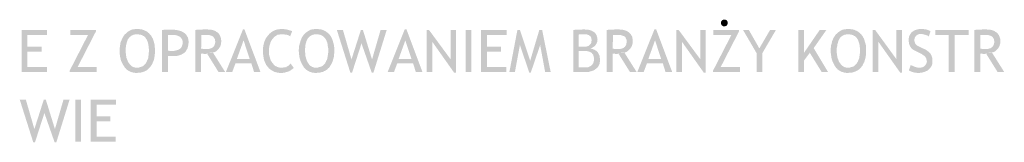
# Model space of a CAD drawing. Header units: millimetres. Extents: x -14047 to 49934, y -21523 to 14989.
# Tile 194 of 201: x 12346 to 12659, y 3869 to 3908. Entities that reach past the tile are written whole.
import ezdxf

# ---------------------------------------------------------------- set-up
doc = ezdxf.new("R2010")
doc.units = ezdxf.units.MM
doc.linetypes.add('ACAD_ISO02W100', pattern=[15, 12, -3])
doc.layers.add('A_PPOŻ', color=1, linetype='ACAD_ISO02W100', lineweight=30, true_color=0xff0000)
doc.layers.add('H', color=7, linetype='Continuous')

# ---------------------------------------------------------------- blocks, each defined once
blk = doc.blocks.new('PODKŁAD')
at = {"layer": 'H', "linetype": 'Continuous'}
for points in [[(15609.34, 6281.32), (15608.99, 6281.32), (15608.72, 6281.49), (15608.55, 6281.58), (15608.37, 6281.84), (15608.28, 6282.2), (15608.28, 6282.37), (15608.28, 6282.73), (15608.46, 6282.99), (15608.55, 6283.17), (15608.81, 6283.34), (15609.16, 6283.43), (15609.34, 6283.43), (15609.69, 6283.43), (15609.96, 6283.26), (15610.13, 6283.17), (15610.31, 6282.9), (15610.4, 6282.55), (15610.4, 6282.37), (15610.4, 6282.02), (15610.22, 6281.76), (15610.13, 6281.58), (15609.87, 6281.4), (15609.61, 6281.32)], [(15385.97, 6266.68), (15385.97, 6280.17), (15394.09, 6280.17), (15394.09, 6278.49), (15387.83, 6278.49), (15387.83, 6274.79), (15392.32, 6274.79), (15392.32, 6273.2), (15387.83, 6273.2), (15387.83, 6268.35), (15394, 6268.35), (15394, 6266.68)], [(15401.23, 6266.68), (15401.23, 6267.12), (15407.05, 6278.49), (15401.41, 6278.49), (15401.41, 6280.17), (15409.61, 6280.17), (15409.61, 6279.73), (15403.79, 6268.35), (15409.78, 6268.35), (15409.78, 6266.68)], [(15422.22, 6266.41), (15421.86, 6266.5), (15421.51, 6266.5), (15421.25, 6266.59), (15420.89, 6266.68), (15420.63, 6266.76), (15420.37, 6266.94), (15420.1, 6267.03), (15419.84, 6267.2), (15419.57, 6267.38), (15419.31, 6267.56), (15419.13, 6267.82), (15418.87, 6268), (15418.69, 6268.26), (15418.6, 6268.44), (15418.42, 6268.7), (15418.25, 6268.97), (15417.98, 6269.5), (15417.72, 6270.03), (15417.54, 6270.29), (15417.45, 6270.91), (15417.37, 6271.26), (15417.28, 6271.61), (15417.19, 6271.88), (15417.19, 6272.23), (15417.1, 6272.58), (15417.1, 6272.94), (15417.1, 6273.29), (15417.1, 6273.91), (15417.1, 6274.26), (15417.19, 6274.61), (15417.19, 6274.97), (15417.28, 6275.32), (15417.37, 6275.58), (15417.37, 6275.94), (15417.54, 6276.55), (15417.72, 6276.82), (15417.81, 6277.08), (15418.07, 6277.7), (15418.25, 6277.96), (15418.42, 6278.23), (15418.6, 6278.49), (15418.78, 6278.76), (15419.04, 6278.93), (15419.48, 6279.38), (15419.75, 6279.55), (15420.01, 6279.73), (15420.28, 6279.9), (15420.81, 6280.17), (15421.07, 6280.26), (15421.42, 6280.35), (15421.78, 6280.35), (15422.04, 6280.43), (15422.39, 6280.43), (15422.92, 6280.43), (15423.28, 6280.43), (15423.63, 6280.35), (15423.98, 6280.35), (15424.25, 6280.26), (15424.86, 6280.08), (15425.13, 6279.9), (15425.48, 6279.82), (15425.75, 6279.64), (15426.19, 6279.29), (15426.45, 6279.11), (15426.63, 6278.85), (15422.57, 6278.76), (15422.22, 6278.76), (15421.86, 6278.67), (15421.6, 6278.67), (15421.34, 6278.49), (15420.98, 6278.4), (15420.81, 6278.23), (15420.54, 6278.05), (15420.28, 6277.79), (15420.1, 6277.61), (15419.92, 6277.35), (15419.75, 6277.17), (15419.57, 6276.64), (15419.48, 6276.38), (15419.31, 6276.02), (15419.31, 6275.76), (15419.22, 6275.41), (15419.13, 6275.05), (15419.13, 6274.7), (15419.04, 6274.35), (15419.04, 6274), (15419.04, 6273.2), (15419.04, 6272.85), (15419.13, 6272.5), (15419.13, 6272.14), (15419.22, 6271.79), (15419.31, 6271.17), (15419.48, 6270.82), (15419.57, 6270.56), (15419.66, 6270.29), (15419.75, 6270.03), (15419.92, 6269.76), (15420.19, 6269.41), (15420.37, 6269.14), (15420.63, 6268.88), (15420.81, 6268.7), (15421.07, 6268.53), (15421.34, 6268.35), (15421.6, 6268.26), (15421.95, 6268.17), (15422.22, 6268.09), (15422.57, 6268.09), (15426.63, 6268.09), (15426.45, 6267.91), (15426.19, 6267.65), (15426.01, 6267.47), (15425.75, 6267.29), (15425.48, 6267.12), (15425.22, 6267.03), (15424.95, 6266.85), (15424.6, 6266.76), (15424.33, 6266.68), (15423.98, 6266.59), (15423.72, 6266.5), (15423.36, 6266.5), (15423.01, 6266.5), (15422.66, 6266.41)], [(15422.57, 6268.09), (15422.92, 6268.09), (15423.28, 6268.17), (15423.54, 6268.26), (15423.89, 6268.35), (15424.16, 6268.44), (15424.42, 6268.53), (15424.69, 6268.7), (15424.95, 6268.97), (15425.13, 6269.14), (15425.3, 6269.41), (15425.48, 6269.5), (15425.57, 6269.76), (15425.75, 6270.03), (15425.83, 6270.29), (15425.92, 6270.56), (15426.1, 6270.82), (15426.19, 6271.08), (15426.27, 6271.79), (15426.36, 6272.14), (15426.36, 6272.5), (15426.36, 6272.85), (15426.45, 6273.2), (15426.45, 6274), (15426.36, 6274.35), (15426.36, 6274.7), (15426.27, 6275.41), (15426.1, 6276.11), (15426.01, 6276.38), (15425.92, 6276.64), (15425.83, 6276.91), (15425.66, 6277.17), (15425.48, 6277.35), (15425.39, 6277.61), (15425.22, 6277.79), (15425.04, 6277.96), (15424.86, 6278.14), (15424.6, 6278.23), (15424.42, 6278.4), (15424.16, 6278.49), (15423.89, 6278.58), (15423.63, 6278.67), (15423.36, 6278.67), (15423.1, 6278.76), (15422.83, 6278.76), (15422.57, 6278.76), (15426.63, 6278.85), (15426.8, 6278.67), (15427.07, 6278.4), (15427.24, 6278.14), (15427.33, 6277.88), (15427.69, 6277.35), (15427.77, 6277.08), (15427.86, 6276.82), (15428.04, 6276.2), (15428.13, 6275.94), (15428.21, 6275.58), (15428.21, 6275.23), (15428.3, 6274.88), (15428.3, 6274.52), (15428.39, 6274.17), (15428.39, 6273.73), (15428.39, 6273.2), (15428.39, 6272.76), (15428.3, 6272.41), (15428.3, 6272.05), (15428.13, 6271.35), (15428.13, 6271.08), (15428.04, 6270.73), (15427.95, 6270.47), (15427.86, 6270.11), (15427.69, 6269.85), (15427.6, 6269.59), (15427.51, 6269.32), (15427.33, 6269.06), (15427.16, 6268.79), (15426.89, 6268.35), (15426.63, 6268.09)], [(15430.6, 6266.68), (15430.6, 6280.17), (15431.12, 6280.17), (15431.57, 6280.26), (15432.01, 6280.26), (15432.36, 6280.26), (15432.62, 6280.26), (15433.59, 6280.26), (15434.04, 6280.26), (15434.39, 6280.26), (15434.74, 6280.17), (15435.09, 6280.17), (15435.45, 6280.08), (15435.8, 6279.99), (15436.15, 6279.9), (15436.42, 6279.82), (15436.68, 6279.73), (15436.95, 6279.64), (15437.21, 6279.46), (15437.47, 6279.38), (15437.65, 6279.2), (15437.92, 6279.02), (15438.27, 6278.67), (15433.42, 6278.58), (15433.24, 6278.58), (15432.89, 6278.58), (15432.45, 6278.49), (15432.45, 6273.55), (15432.98, 6273.47), (15433.42, 6273.47), (15433.59, 6273.47), (15438.18, 6273.38), (15438, 6273.11), (15437.83, 6272.94), (15437.56, 6272.76), (15437.39, 6272.67), (15437.12, 6272.5), (15436.68, 6272.23), (15436.33, 6272.14), (15436.06, 6272.05), (15435.8, 6271.97), (15435.45, 6271.88), (15432.45, 6271.88), (15432.45, 6266.68)], [(15438.18, 6273.38), (15433.68, 6273.47), (15434.12, 6273.47), (15434.48, 6273.47), (15434.83, 6273.55), (15435.18, 6273.64), (15435.45, 6273.73), (15435.71, 6273.82), (15435.98, 6273.91), (15436.24, 6274.08), (15436.42, 6274.26), (15436.59, 6274.44), (15436.77, 6274.61), (15436.86, 6274.88), (15436.95, 6275.05), (15437.03, 6275.32), (15437.12, 6275.58), (15437.12, 6275.94), (15437.12, 6276.11), (15437.12, 6276.46), (15437.12, 6276.73), (15437.03, 6276.99), (15436.95, 6277.17), (15436.77, 6277.43), (15436.68, 6277.61), (15436.5, 6277.79), (15436.33, 6277.96), (15436.06, 6278.05), (15435.8, 6278.23), (15435.53, 6278.32), (15435.27, 6278.4), (15434.92, 6278.49), (15434.56, 6278.58), (15434.21, 6278.58), (15433.77, 6278.58), (15433.42, 6278.58), (15438.27, 6278.67), (15438.36, 6278.49), (15438.53, 6278.32), (15438.62, 6278.05), (15438.71, 6277.88), (15438.89, 6277.61), (15438.89, 6277.35), (15438.97, 6277.17), (15438.97, 6276.82), (15439.06, 6276.55), (15439.06, 6276.02), (15438.97, 6275.67), (15438.97, 6275.41), (15438.89, 6275.05), (15438.89, 6274.79), (15438.71, 6274.52), (15438.71, 6274.26), (15438.53, 6274), (15438.27, 6273.55)], [(15441.18, 6266.68), (15441.18, 6280.17), (15441.53, 6280.17), (15441.88, 6280.26), (15442.41, 6280.26), (15442.59, 6280.26), (15443.03, 6280.26), (15443.47, 6280.26), (15443.82, 6280.35), (15444.09, 6280.35), (15444.97, 6280.35), (15445.32, 6280.26), (15446.02, 6280.26), (15446.38, 6280.17), (15446.73, 6280.08), (15446.99, 6279.99), (15447.52, 6279.82), (15447.79, 6279.64), (15447.97, 6279.46), (15448.23, 6279.38), (15448.41, 6279.2), (15448.58, 6279.02), (15448.76, 6278.76), (15444.09, 6278.58), (15443.91, 6278.58), (15443.56, 6278.58), (15443.12, 6278.58), (15443.03, 6274.17), (15443.74, 6274.08), (15444, 6274.08), (15444.35, 6274.08), (15448.41, 6273.91), (15448.14, 6273.64), (15447.97, 6273.47), (15447.7, 6273.29), (15447.44, 6273.11), (15447.08, 6273.03), (15446.82, 6272.94), (15443.03, 6272.58), (15443.03, 6266.68)], [(15448.41, 6273.91), (15444.35, 6274.08), (15444.71, 6274.08), (15445.14, 6274.08), (15445.5, 6274.08), (15445.76, 6274.17), (15446.11, 6274.26), (15446.38, 6274.35), (15446.64, 6274.52), (15446.91, 6274.79), (15447.08, 6274.97), (15447.26, 6275.23), (15447.35, 6275.49), (15447.44, 6275.85), (15447.52, 6276.2), (15447.52, 6276.46), (15447.44, 6276.82), (15447.44, 6277.17), (15447.26, 6277.43), (15447.08, 6277.7), (15446.91, 6277.96), (15446.64, 6278.14), (15446.47, 6278.23), (15446.2, 6278.32), (15445.94, 6278.4), (15445.67, 6278.49), (15445.32, 6278.58), (15444.97, 6278.58), (15444.53, 6278.58), (15444.09, 6278.58), (15448.76, 6278.76), (15448.94, 6278.58), (15449.02, 6278.32), (15449.11, 6278.14), (15449.2, 6277.88), (15449.29, 6277.61), (15449.38, 6277.35), (15449.38, 6276.99), (15449.46, 6276.73), (15449.46, 6276.46), (15449.38, 6276.11), (15449.38, 6275.76), (15449.29, 6275.49), (15449.2, 6275.14), (15449.11, 6274.88), (15448.94, 6274.61), (15448.76, 6274.35), (15448.67, 6274.17)], [(15450.88, 6266.68), (15456.34, 6280.35), (15456.78, 6280.35), (15456.52, 6276.82), (15454.4, 6270.91), (15458.99, 6269.5), (15453.96, 6269.5), (15452.9, 6266.68)], [(15459.87, 6266.68), (15458.99, 6269.5), (15454.4, 6270.91), (15458.46, 6270.91), (15456.52, 6276.82), (15456.78, 6280.35), (15461.9, 6266.68)], [(15467.99, 6266.41), (15467.63, 6266.5), (15467.37, 6266.5), (15466.66, 6266.68), (15466.4, 6266.76), (15466.13, 6266.85), (15465.87, 6267.03), (15465.34, 6267.29), (15464.81, 6267.73), (15464.55, 6267.91), (15464.37, 6268.17), (15464.19, 6268.35), (15464.02, 6268.62), (15463.84, 6268.79), (15463.66, 6269.06), (15463.58, 6269.32), (15463.4, 6269.59), (15463.31, 6269.94), (15463.13, 6270.2), (15462.96, 6270.82), (15462.87, 6271.08), (15462.87, 6271.44), (15462.78, 6271.79), (15462.78, 6272.14), (15462.69, 6272.5), (15462.69, 6273.2), (15462.69, 6273.73), (15462.69, 6274.08), (15462.69, 6274.44), (15462.78, 6274.79), (15462.78, 6275.14), (15462.96, 6275.76), (15463.05, 6276.11), (15463.22, 6276.64), (15463.4, 6276.99), (15463.49, 6277.26), (15464.02, 6278.05), (15464.19, 6278.32), (15464.55, 6278.67), (15464.72, 6278.93), (15468.51, 6278.76), (15468.25, 6278.76), (15467.9, 6278.67), (15467.54, 6278.67), (15467.28, 6278.58), (15467.02, 6278.4), (15466.75, 6278.23), (15466.49, 6278.05), (15466.22, 6277.88), (15466.04, 6277.61), (15465.78, 6277.35), (15465.69, 6277.26), (15465.34, 6276.73), (15465.25, 6276.46), (15465.07, 6276.2), (15464.99, 6275.85), (15464.81, 6275.32), (15464.72, 6274.97), (15464.63, 6274.26), (15464.63, 6273.91), (15464.63, 6273.55), (15464.63, 6272.94), (15464.63, 6272.58), (15464.63, 6272.23), (15464.72, 6271.88), (15464.81, 6271.53), (15464.9, 6271.26), (15464.99, 6270.91), (15465.16, 6270.38), (15465.34, 6270.11), (15465.52, 6269.85), (15465.69, 6269.59), (15465.96, 6269.32), (15466.13, 6269.06), (15466.4, 6268.79), (15466.66, 6268.62), (15466.93, 6268.53), (15467.19, 6268.35), (15467.81, 6268.17), (15468.16, 6268.09), (15468.43, 6268.09), (15472.48, 6268), (15472.22, 6267.82), (15472.04, 6267.65), (15471.78, 6267.47), (15471.51, 6267.29), (15471.25, 6267.12), (15470.98, 6266.94), (15470.63, 6266.85), (15470.37, 6266.76), (15470.01, 6266.68), (15469.75, 6266.59), (15469.4, 6266.5), (15468.69, 6266.41)], [(15471.34, 6278.14), (15471.07, 6278.23), (15470.9, 6278.4), (15470.63, 6278.49), (15470.37, 6278.58), (15470.01, 6278.67), (15469.66, 6278.67), (15469.31, 6278.76), (15468.87, 6278.76), (15468.51, 6278.76), (15464.72, 6278.93), (15464.99, 6279.11), (15465.52, 6279.55), (15466.04, 6279.82), (15466.31, 6279.99), (15466.57, 6280.08), (15466.84, 6280.17), (15467.19, 6280.26), (15467.46, 6280.35), (15467.81, 6280.35), (15468.16, 6280.43), (15468.87, 6280.43), (15469.31, 6280.43), (15469.66, 6280.35), (15470.01, 6280.35), (15470.28, 6280.26), (15470.63, 6280.17), (15470.9, 6280.08), (15471.25, 6279.99), (15471.51, 6279.9), (15471.78, 6279.82), (15471.95, 6279.73)], [(15479.19, 6266.41), (15478.83, 6266.5), (15478.57, 6266.5), (15478.22, 6266.59), (15477.95, 6266.68), (15477.6, 6266.76), (15477.33, 6266.94), (15477.07, 6267.03), (15476.8, 6267.2), (15476.54, 6267.38), (15476.36, 6267.56), (15476.1, 6267.82), (15475.83, 6268), (15475.66, 6268.26), (15475.57, 6268.44), (15475.39, 6268.7), (15475.22, 6268.97), (15474.95, 6269.5), (15474.69, 6270.03), (15474.6, 6270.29), (15474.42, 6270.91), (15474.34, 6271.26), (15474.25, 6271.61), (15474.25, 6271.88), (15474.16, 6272.23), (15474.16, 6272.58), (15474.16, 6272.94), (15474.07, 6273.29), (15474.07, 6273.91), (15474.16, 6274.26), (15474.16, 6274.61), (15474.16, 6274.97), (15474.25, 6275.32), (15474.34, 6275.58), (15474.42, 6275.94), (15474.6, 6276.55), (15474.69, 6276.82), (15474.78, 6277.08), (15475.04, 6277.7), (15475.22, 6277.96), (15475.39, 6278.23), (15475.57, 6278.49), (15475.75, 6278.76), (15476.01, 6278.93), (15476.45, 6279.38), (15476.72, 6279.55), (15476.98, 6279.73), (15477.25, 6279.9), (15477.77, 6280.17), (15478.13, 6280.26), (15478.39, 6280.35), (15478.74, 6280.35), (15479.1, 6280.43), (15479.36, 6280.43), (15479.89, 6280.43), (15480.24, 6280.43), (15480.6, 6280.35), (15480.95, 6280.35), (15481.3, 6280.26), (15481.83, 6280.08), (15482.18, 6279.9), (15482.44, 6279.82), (15482.71, 6279.64), (15483.15, 6279.29), (15483.41, 6279.11), (15483.59, 6278.85), (15479.54, 6278.76), (15479.19, 6278.76), (15478.83, 6278.67), (15478.57, 6278.67), (15478.3, 6278.49), (15477.95, 6278.4), (15477.77, 6278.23), (15477.51, 6278.05), (15477.25, 6277.79), (15477.07, 6277.61), (15476.89, 6277.35), (15476.8, 6277.17), (15476.54, 6276.64), (15476.45, 6276.38), (15476.36, 6276.02), (15476.28, 6275.76), (15476.19, 6275.41), (15476.19, 6275.05), (15476.1, 6274.7), (15476.1, 6274.35), (15476.01, 6274), (15476.01, 6273.2), (15476.1, 6272.85), (15476.1, 6272.5), (15476.1, 6272.14), (15476.19, 6271.79), (15476.36, 6271.17), (15476.45, 6270.82), (15476.54, 6270.56), (15476.63, 6270.29), (15476.8, 6270.03), (15476.89, 6269.76), (15477.16, 6269.41), (15477.33, 6269.14), (15477.6, 6268.88), (15477.77, 6268.7), (15478.04, 6268.53), (15478.3, 6268.35), (15478.57, 6268.26), (15478.92, 6268.17), (15479.19, 6268.09), (15479.54, 6268.09), (15483.68, 6268.09), (15483.41, 6267.91), (15483.24, 6267.65), (15482.97, 6267.47), (15482.71, 6267.29), (15482.44, 6267.12), (15482.18, 6267.03), (15481.92, 6266.85), (15481.66, 6266.76), (15481.3, 6266.68), (15481.04, 6266.59), (15480.69, 6266.5), (15480.33, 6266.5), (15479.98, 6266.5), (15479.63, 6266.41)], [(15479.54, 6268.09), (15479.89, 6268.09), (15480.24, 6268.17), (15480.51, 6268.26), (15480.86, 6268.35), (15481.13, 6268.44), (15481.39, 6268.53), (15481.66, 6268.7), (15481.92, 6268.97), (15482.1, 6269.14), (15482.36, 6269.41), (15482.44, 6269.5), (15482.53, 6269.76), (15482.71, 6270.03), (15482.8, 6270.29), (15482.97, 6270.56), (15483.06, 6270.82), (15483.15, 6271.08), (15483.24, 6271.79), (15483.33, 6272.14), (15483.33, 6272.5), (15483.41, 6272.85), (15483.41, 6273.2), (15483.41, 6274), (15483.41, 6274.35), (15483.33, 6274.7), (15483.24, 6275.41), (15483.15, 6276.11), (15482.97, 6276.38), (15482.89, 6276.64), (15482.8, 6276.91), (15482.62, 6277.17), (15482.53, 6277.35), (15482.36, 6277.61), (15482.18, 6277.79), (15482.01, 6277.96), (15481.83, 6278.14), (15481.57, 6278.23), (15481.39, 6278.4), (15481.13, 6278.49), (15480.95, 6278.58), (15480.6, 6278.67), (15480.42, 6278.67), (15480.07, 6278.76), (15479.8, 6278.76), (15479.54, 6278.76), (15483.59, 6278.85), (15483.86, 6278.67), (15484.03, 6278.4), (15484.21, 6278.14), (15484.38, 6277.88), (15484.65, 6277.35), (15484.74, 6277.08), (15484.83, 6276.82), (15485, 6276.2), (15485.09, 6275.94), (15485.18, 6275.58), (15485.27, 6275.23), (15485.27, 6274.88), (15485.35, 6274.52), (15485.35, 6274.17), (15485.35, 6273.73), (15485.35, 6273.2), (15485.35, 6272.76), (15485.27, 6272.41), (15485.27, 6272.05), (15485.18, 6271.35), (15485.09, 6271.08), (15485, 6270.73), (15484.91, 6270.47), (15484.83, 6270.11), (15484.74, 6269.85), (15484.56, 6269.59), (15484.47, 6269.32), (15484.3, 6269.06), (15484.12, 6268.79), (15483.86, 6268.35), (15483.68, 6268.09)], [(15490.47, 6266.5), (15486.15, 6280.17), (15488.09, 6280.17), (15490.82, 6270.73)], [(15490.47, 6266.5), (15490.82, 6270.73), (15493.82, 6280.17), (15494.44, 6280.17), (15494, 6275.85), (15491, 6266.5)], [(15497.26, 6266.5), (15494, 6275.85), (15494.44, 6280.17), (15497.35, 6270.73)], [(15497.26, 6266.5), (15497.35, 6270.73), (15500.08, 6280.17), (15502.02, 6280.17), (15497.79, 6266.5)], [(15502.29, 6266.68), (15507.76, 6280.35), (15508.29, 6280.35), (15507.93, 6276.82), (15505.82, 6270.91), (15510.4, 6269.5), (15505.37, 6269.5), (15504.32, 6266.68)], [(15511.28, 6266.68), (15510.4, 6269.5), (15505.82, 6270.91), (15509.87, 6270.91), (15507.93, 6276.82), (15508.29, 6280.35), (15513.4, 6266.68)], [(15514.72, 6266.68), (15514.72, 6280.17), (15515.43, 6280.17), (15516.49, 6276.38), (15516.49, 6266.68)], [(15523.45, 6266.5), (15516.49, 6276.38), (15515.43, 6280.17), (15522.3, 6270.82)], [(15523.45, 6266.5), (15522.3, 6270.82), (15522.3, 6280.17), (15524.07, 6280.17), (15524.07, 6266.5)], [(15527.15, 6266.68), (15527.15, 6280.17), (15528.92, 6280.17), (15528.92, 6266.68)], [(15532, 6266.68), (15532, 6280.17), (15540.12, 6280.17), (15540.12, 6278.49), (15533.86, 6278.49), (15533.86, 6274.79), (15538.35, 6274.79), (15538.35, 6273.2), (15533.86, 6273.2), (15533.86, 6268.35), (15540.03, 6268.35), (15540.03, 6266.68)], [(15541, 6266.68), (15543.56, 6280.17), (15544.35, 6280.17), (15544.35, 6275.32), (15542.76, 6266.68)], [(15547.35, 6266.5), (15544.35, 6275.32), (15544.35, 6280.17), (15547.61, 6270.29)], [(15547.35, 6266.5), (15547.61, 6270.29), (15550.53, 6280.17), (15551.41, 6280.17), (15550.79, 6275.32), (15547.79, 6266.5)], [(15552.38, 6266.68), (15550.79, 6275.32), (15551.41, 6280.17), (15554.14, 6266.68)], [(15561.28, 6266.68), (15561.28, 6280.17), (15561.72, 6280.17), (15562.16, 6280.26), (15562.87, 6280.26), (15563.22, 6280.26), (15563.57, 6280.26), (15564.19, 6280.26), (15564.37, 6280.35), (15564.81, 6280.35), (15565.16, 6280.26), (15565.51, 6280.26), (15565.95, 6280.26), (15566.22, 6280.17), (15566.57, 6280.08), (15566.84, 6279.99), (15567.19, 6279.9), (15567.45, 6279.73), (15567.63, 6279.64), (15567.89, 6279.46), (15568.16, 6279.29), (15568.34, 6279.02), (15564.72, 6278.76), (15564.01, 6278.76), (15563.4, 6278.76), (15563.04, 6278.67), (15563.04, 6274.79), (15563.4, 6274.79), (15563.66, 6274.79), (15564.01, 6274.79), (15564.54, 6274.79), (15567.54, 6274.61), (15567.28, 6274.44), (15566.92, 6274.35), (15566.75, 6274.26), (15567.1, 6274.17), (15567.45, 6274.08), (15567.81, 6273.91), (15568.07, 6273.82), (15568.34, 6273.64), (15568.6, 6273.47), (15564.54, 6273.47), (15563.04, 6273.38), (15563.04, 6268.26), (15563.48, 6268.17), (15563.84, 6268.17), (15564.19, 6268.17), (15564.54, 6268.17), (15568.78, 6268), (15568.51, 6267.73), (15568.25, 6267.56), (15568.07, 6267.38), (15567.72, 6267.2), (15567.45, 6267.12), (15567.19, 6267.03), (15566.84, 6266.94), (15566.22, 6266.76), (15565.87, 6266.68), (15565.16, 6266.68)], [(15567.54, 6274.61), (15564.54, 6274.79), (15564.9, 6274.79), (15565.25, 6274.79), (15565.6, 6274.88), (15565.87, 6274.97), (15566.13, 6275.05), (15566.4, 6275.23), (15566.57, 6275.41), (15566.75, 6275.58), (15566.92, 6275.76), (15567.01, 6276.02), (15567.1, 6276.29), (15567.1, 6276.64), (15567.19, 6276.91), (15567.1, 6277.17), (15567.1, 6277.52), (15567.01, 6277.7), (15566.84, 6277.96), (15566.75, 6278.14), (15566.48, 6278.32), (15566.31, 6278.49), (15566.04, 6278.58), (15565.69, 6278.67), (15565.43, 6278.76), (15564.98, 6278.76), (15564.72, 6278.76), (15568.34, 6279.02), (15568.51, 6278.76), (15568.69, 6278.49), (15568.78, 6278.23), (15568.86, 6277.88), (15568.95, 6277.61), (15568.95, 6277.26), (15569.04, 6276.99), (15568.95, 6276.64), (15568.95, 6276.38), (15568.78, 6276.02), (15568.69, 6275.76), (15568.51, 6275.49), (15568.34, 6275.23), (15568.07, 6274.97), (15567.81, 6274.79)], [(15571.95, 6266.68), (15571.95, 6280.17), (15572.3, 6280.17), (15572.75, 6280.26), (15573.19, 6280.26), (15573.45, 6280.26), (15573.89, 6280.26), (15574.24, 6280.26), (15574.6, 6280.35), (15574.86, 6280.35), (15575.74, 6280.35), (15576.1, 6280.26), (15576.89, 6280.26), (15577.15, 6280.17), (15577.51, 6280.08), (15577.77, 6279.99), (15578.3, 6279.82), (15578.57, 6279.64), (15578.83, 6279.46), (15579.01, 6279.38), (15579.18, 6279.2), (15579.36, 6279.02), (15579.54, 6278.76), (15574.95, 6278.58), (15574.69, 6278.58), (15574.33, 6278.58), (15573.98, 6278.58), (15573.8, 6274.17), (15574.51, 6274.08), (15574.77, 6274.08), (15575.13, 6274.08), (15579.18, 6273.91), (15578.92, 6273.64), (15578.74, 6273.47), (15578.48, 6273.29), (15578.21, 6273.11), (15577.86, 6273.03), (15577.6, 6272.94), (15573.8, 6272.58), (15573.8, 6266.68)], [(15579.18, 6273.91), (15575.13, 6274.08), (15575.57, 6274.08), (15575.92, 6274.08), (15576.27, 6274.08), (15576.63, 6274.17), (15576.89, 6274.26), (15577.15, 6274.35), (15577.42, 6274.52), (15577.77, 6274.79), (15577.86, 6274.97), (15578.04, 6275.23), (15578.13, 6275.49), (15578.21, 6275.85), (15578.3, 6276.2), (15578.3, 6276.46), (15578.3, 6276.82), (15578.21, 6277.17), (15578.04, 6277.43), (15577.95, 6277.7), (15577.77, 6277.96), (15577.51, 6278.14), (15577.24, 6278.23), (15576.98, 6278.32), (15576.71, 6278.4), (15576.45, 6278.49), (15576.1, 6278.58), (15575.74, 6278.58), (15575.39, 6278.58), (15574.95, 6278.58), (15579.54, 6278.76), (15579.71, 6278.58), (15579.8, 6278.32), (15579.98, 6278.14), (15580.07, 6277.88), (15580.07, 6277.61), (15580.15, 6277.35), (15580.24, 6276.99), (15580.24, 6276.73), (15580.24, 6276.46), (15580.24, 6276.11), (15580.15, 6275.76), (15580.07, 6275.49), (15579.98, 6275.14), (15579.89, 6274.88), (15579.71, 6274.61), (15579.54, 6274.35), (15579.45, 6274.17)], [(15581.65, 6266.68), (15587.12, 6280.35), (15587.65, 6280.35), (15587.3, 6276.82), (15585.18, 6270.91), (15589.77, 6269.5), (15584.74, 6269.5), (15583.68, 6266.68)], [(15590.65, 6266.68), (15589.77, 6269.5), (15585.18, 6270.91), (15589.24, 6270.91), (15587.3, 6276.82), (15587.65, 6280.35), (15592.77, 6266.68)], [(15594.08, 6266.68), (15594.08, 6280.17), (15594.79, 6280.17), (15595.85, 6276.38), (15595.85, 6266.68)], [(15602.81, 6266.5), (15595.85, 6276.38), (15594.79, 6280.17), (15601.67, 6270.82)], [(15602.81, 6266.5), (15601.67, 6270.82), (15601.67, 6280.17), (15603.43, 6280.17), (15603.43, 6266.5)], [(15605.72, 6266.68), (15605.72, 6267.12), (15611.55, 6278.49), (15605.81, 6278.49), (15605.81, 6280.17), (15614.02, 6280.17), (15614.02, 6279.73), (15608.19, 6268.35), (15614.28, 6268.35), (15614.28, 6266.68)], [(15619.57, 6272.76), (15615.25, 6280.17), (15617.1, 6280.17), (15620.45, 6274.26)], [(15619.57, 6266.68), (15619.57, 6272.76), (15620.45, 6274.26), (15623.89, 6280.17), (15625.75, 6280.17), (15621.42, 6272.76), (15621.42, 6266.68)], [(15632.8, 6266.68), (15632.8, 6280.17), (15634.65, 6280.17), (15634.65, 6266.68)], [(15634.65, 6270.38), (15634.65, 6272.85), (15639.67, 6280.17), (15641.79, 6280.17), (15637.73, 6274.35), (15636.5, 6272.85)], [(15648.23, 6266.41), (15647.88, 6266.5), (15647.52, 6266.5), (15647.26, 6266.59), (15646.99, 6266.68), (15646.64, 6266.76), (15646.38, 6266.94), (15646.11, 6267.03), (15645.85, 6267.2), (15645.58, 6267.38), (15645.32, 6267.56), (15645.14, 6267.82), (15644.88, 6268), (15644.7, 6268.26), (15644.61, 6268.44), (15644.44, 6268.7), (15644.26, 6268.97), (15644, 6269.5), (15643.73, 6270.03), (15643.64, 6270.29), (15643.47, 6270.91), (15643.38, 6271.26), (15643.29, 6271.61), (15643.29, 6271.88), (15643.2, 6272.23), (15643.2, 6272.58), (15643.11, 6272.94), (15643.11, 6273.29), (15643.11, 6273.91), (15643.11, 6274.26), (15643.2, 6274.61), (15643.2, 6274.97), (15643.29, 6275.32), (15643.38, 6275.58), (15643.47, 6275.94), (15643.56, 6276.55), (15643.73, 6276.82), (15643.82, 6277.08), (15644.08, 6277.7), (15644.26, 6277.96), (15644.44, 6278.23), (15644.61, 6278.49), (15644.79, 6278.76), (15645.05, 6278.93), (15645.5, 6279.38), (15645.76, 6279.55), (15646.02, 6279.73), (15646.29, 6279.9), (15646.82, 6280.17), (15647.17, 6280.26), (15647.44, 6280.35), (15647.79, 6280.35), (15648.14, 6280.43), (15648.41, 6280.43), (15648.94, 6280.43), (15649.29, 6280.43), (15649.64, 6280.35), (15649.99, 6280.35), (15650.35, 6280.26), (15650.88, 6280.08), (15651.23, 6279.9), (15651.49, 6279.82), (15651.76, 6279.64), (15652.2, 6279.29), (15652.46, 6279.11), (15652.64, 6278.85), (15648.58, 6278.76), (15648.23, 6278.76), (15647.97, 6278.67), (15647.61, 6278.67), (15647.35, 6278.49), (15647.08, 6278.4), (15646.82, 6278.23), (15646.55, 6278.05), (15646.29, 6277.79), (15646.11, 6277.61), (15645.94, 6277.35), (15645.85, 6277.17), (15645.58, 6276.64), (15645.5, 6276.38), (15645.41, 6276.02), (15645.32, 6275.76), (15645.23, 6275.41), (15645.23, 6275.05), (15645.14, 6274.7), (15645.05, 6274.35), (15645.05, 6274), (15645.05, 6273.2), (15645.05, 6272.85), (15645.14, 6272.5), (15645.14, 6272.14), (15645.23, 6271.79), (15645.32, 6271.17), (15645.5, 6270.82), (15645.58, 6270.56), (15645.67, 6270.29), (15645.76, 6270.03), (15645.94, 6269.76), (15646.2, 6269.41), (15646.38, 6269.14), (15646.64, 6268.88), (15646.82, 6268.7), (15647.08, 6268.53), (15647.35, 6268.35), (15647.61, 6268.26), (15647.97, 6268.17), (15648.23, 6268.09), (15648.58, 6268.09), (15652.73, 6268.09), (15652.46, 6267.91), (15652.29, 6267.65), (15652.02, 6267.47), (15651.76, 6267.29), (15651.49, 6267.12), (15651.23, 6267.03), (15650.96, 6266.85), (15650.61, 6266.76), (15650.35, 6266.68), (15650.08, 6266.59), (15649.73, 6266.5), (15649.38, 6266.5), (15649.02, 6266.5), (15648.67, 6266.41)], [(15648.58, 6268.09), (15648.94, 6268.09), (15649.29, 6268.17), (15649.55, 6268.26), (15649.91, 6268.35), (15650.17, 6268.44), (15650.43, 6268.53), (15650.7, 6268.7), (15650.96, 6268.97), (15651.14, 6269.14), (15651.4, 6269.41), (15651.49, 6269.5), (15651.58, 6269.76), (15651.76, 6270.03), (15651.85, 6270.29), (15651.93, 6270.56), (15652.11, 6270.82), (15652.2, 6271.08), (15652.29, 6271.79), (15652.37, 6272.14), (15652.37, 6272.5), (15652.46, 6272.85), (15652.46, 6273.2), (15652.46, 6274), (15652.46, 6274.35), (15652.37, 6274.7), (15652.29, 6275.41), (15652.11, 6276.11), (15652.02, 6276.38), (15651.93, 6276.64), (15651.85, 6276.91), (15651.67, 6277.17), (15651.58, 6277.35), (15651.4, 6277.61), (15651.23, 6277.79), (15651.05, 6277.96), (15650.88, 6278.14), (15650.61, 6278.23), (15650.43, 6278.4), (15650.17, 6278.49), (15649.91, 6278.58), (15649.73, 6278.67), (15649.46, 6278.67), (15649.11, 6278.76), (15648.85, 6278.76), (15648.58, 6278.76), (15652.64, 6278.85), (15652.9, 6278.67), (15653.08, 6278.4), (15653.26, 6278.14), (15653.43, 6277.88), (15653.7, 6277.35), (15653.79, 6277.08), (15653.87, 6276.82), (15654.05, 6276.2), (15654.14, 6275.94), (15654.23, 6275.58), (15654.32, 6275.23), (15654.32, 6274.88), (15654.32, 6274.52), (15654.4, 6274.17), (15654.4, 6273.73), (15654.4, 6273.2), (15654.4, 6272.76), (15654.32, 6272.41), (15654.32, 6272.05), (15654.23, 6271.35), (15654.14, 6271.08), (15654.05, 6270.73), (15653.96, 6270.47), (15653.87, 6270.11), (15653.79, 6269.85), (15653.61, 6269.59), (15653.52, 6269.32), (15653.34, 6269.06), (15653.26, 6268.79), (15652.9, 6268.35), (15652.73, 6268.09)], [(15656.52, 6266.68), (15656.52, 6280.17), (15657.23, 6280.17), (15658.28, 6276.38), (15658.28, 6266.68)], [(15665.25, 6266.5), (15658.28, 6276.38), (15657.23, 6280.17), (15664.02, 6270.82)], [(15665.25, 6266.5), (15664.02, 6270.82), (15664.02, 6280.17), (15665.78, 6280.17), (15665.78, 6266.5)], [(15674.77, 6268), (15671.24, 6268.09), (15671.68, 6268.09), (15671.95, 6268.17), (15672.3, 6268.26), (15672.57, 6268.35), (15672.83, 6268.53), (15673.01, 6268.7), (15673.27, 6268.97), (15673.45, 6269.23), (15673.54, 6269.5), (15673.62, 6269.76), (15673.71, 6270.11), (15673.62, 6270.56), (15673.54, 6270.82), (15673.45, 6271.17), (15673.27, 6271.44), (15673.18, 6271.61), (15673.01, 6271.79), (15672.74, 6271.97), (15672.48, 6272.14), (15672.21, 6272.41), (15671.86, 6272.58), (15671.51, 6272.76), (15670.36, 6273.29), (15670.01, 6273.47), (15669.74, 6273.64), (15669.39, 6273.82), (15669.13, 6274), (15668.95, 6274.17), (15668.69, 6274.44), (15668.6, 6274.61), (15668.42, 6274.79), (15668.33, 6275.05), (15668.16, 6275.32), (15668.07, 6275.67), (15667.98, 6275.94), (15667.98, 6276.29), (15667.9, 6276.64), (15667.9, 6276.91), (15667.9, 6277.26), (15667.98, 6277.61), (15667.98, 6277.88), (15668.16, 6278.23), (15668.24, 6278.49), (15668.42, 6278.76), (15668.6, 6279.02), (15671.77, 6278.85), (15671.42, 6278.85), (15671.07, 6278.76), (15670.8, 6278.67), (15670.54, 6278.49), (15670.27, 6278.32), (15670.1, 6278.05), (15669.92, 6277.79), (15669.83, 6277.52), (15669.74, 6277.17), (15669.74, 6276.91), (15669.74, 6276.64), (15669.83, 6276.29), (15669.92, 6276.02), (15670.1, 6275.67), (15670.27, 6275.49), (15670.45, 6275.32), (15670.63, 6275.14), (15670.89, 6275.05), (15671.16, 6274.88), (15671.51, 6274.7), (15671.86, 6274.52), (15673.01, 6274), (15673.36, 6273.82), (15673.62, 6273.64), (15673.98, 6273.38), (15674.24, 6273.2), (15674.42, 6273.03), (15674.68, 6272.76), (15674.86, 6272.58), (15674.95, 6272.41), (15675.04, 6272.14), (15675.21, 6271.88), (15675.3, 6271.61), (15675.39, 6271.26), (15675.48, 6270.91), (15675.48, 6270.56), (15675.48, 6270.2), (15675.48, 6269.76), (15675.48, 6269.41), (15675.39, 6269.14), (15675.3, 6268.88), (15675.12, 6268.53), (15674.95, 6268.26)], [(15674.33, 6278.05), (15674.07, 6278.23), (15673.8, 6278.4), (15673.45, 6278.49), (15673.18, 6278.58), (15672.83, 6278.67), (15672.48, 6278.76), (15672.21, 6278.85), (15671.86, 6278.85), (15668.6, 6279.02), (15668.77, 6279.29), (15668.95, 6279.46), (15669.21, 6279.64), (15669.48, 6279.82), (15669.74, 6279.99), (15670.01, 6280.08), (15670.27, 6280.17), (15670.63, 6280.26), (15670.89, 6280.35), (15671.24, 6280.43), (15671.6, 6280.43), (15672.13, 6280.43), (15672.57, 6280.43), (15672.92, 6280.35), (15673.27, 6280.35), (15673.62, 6280.26), (15673.89, 6280.17), (15674.15, 6280.08), (15674.42, 6279.99), (15674.59, 6279.82), (15674.86, 6279.73)], [(15680.68, 6266.68), (15680.68, 6278.49), (15676.36, 6278.49), (15676.36, 6280.17), (15687.03, 6280.17), (15687.03, 6278.49), (15682.53, 6278.49), (15682.53, 6266.68)], [(15688.79, 6266.68), (15688.79, 6280.17), (15689.15, 6280.17), (15689.5, 6280.26), (15690.03, 6280.26), (15690.21, 6280.26), (15690.65, 6280.26), (15691.09, 6280.26), (15691.44, 6280.35), (15691.7, 6280.35), (15692.59, 6280.35), (15692.94, 6280.26), (15693.64, 6280.26), (15694, 6280.17), (15694.35, 6280.08), (15694.61, 6279.99), (15695.14, 6279.82), (15695.41, 6279.64), (15695.59, 6279.46), (15695.85, 6279.38), (15696.03, 6279.2), (15696.2, 6279.02), (15696.38, 6278.76), (15691.7, 6278.58), (15691.53, 6278.58), (15691.18, 6278.58), (15690.73, 6278.58), (15690.65, 6274.17), (15691.35, 6274.08), (15691.62, 6274.08), (15691.97, 6274.08), (15696.03, 6273.91), (15695.76, 6273.64), (15695.59, 6273.47), (15695.32, 6273.29), (15695.06, 6273.11), (15694.7, 6273.03), (15694.44, 6272.94), (15690.65, 6272.58), (15690.65, 6266.68)], [(15696.03, 6273.91), (15691.97, 6274.08), (15692.32, 6274.08), (15692.76, 6274.08), (15693.12, 6274.08), (15693.38, 6274.17), (15693.73, 6274.26), (15694, 6274.35), (15694.26, 6274.52), (15694.53, 6274.79), (15694.7, 6274.97), (15694.88, 6275.23), (15694.97, 6275.49), (15695.06, 6275.85), (15695.14, 6276.2), (15695.14, 6276.46), (15695.06, 6276.82), (15695.06, 6277.17), (15694.88, 6277.43), (15694.7, 6277.7), (15694.53, 6277.96), (15694.26, 6278.14), (15694.09, 6278.23), (15693.82, 6278.32), (15693.56, 6278.4), (15693.29, 6278.49), (15692.94, 6278.58), (15692.59, 6278.58), (15692.15, 6278.58), (15691.7, 6278.58), (15696.38, 6278.76), (15696.56, 6278.58), (15696.64, 6278.32), (15696.73, 6278.14), (15696.82, 6277.88), (15696.91, 6277.61), (15697, 6277.35), (15697, 6276.99), (15697.08, 6276.73), (15697.08, 6276.46), (15697, 6276.11), (15697, 6275.76), (15696.91, 6275.49), (15696.82, 6275.14), (15696.73, 6274.88), (15696.56, 6274.61), (15696.38, 6274.35), (15696.29, 6274.17)], [(15433.59, 6271.79), (15433.33, 6271.79), (15432.98, 6271.79), (15432.54, 6271.88), (15435.45, 6271.88), (15435.09, 6271.88), (15434.74, 6271.79), (15434.39, 6271.79), (15434.04, 6271.79)], [(15448.58, 6266.68), (15444.97, 6272.5), (15444.8, 6272.5), (15444.44, 6272.5), (15444.18, 6272.5), (15443.82, 6272.5), (15443.38, 6272.58), (15443.03, 6272.58), (15446.82, 6272.85), (15450.7, 6266.68)], [(15568.78, 6268), (15564.54, 6268.17), (15564.98, 6268.17), (15565.34, 6268.17), (15565.69, 6268.26), (15566.04, 6268.26), (15566.31, 6268.35), (15566.57, 6268.53), (15566.84, 6268.62), (15567.01, 6268.79), (15567.28, 6268.97), (15567.45, 6269.23), (15567.63, 6269.5), (15567.72, 6269.76), (15567.81, 6270.11), (15567.89, 6270.47), (15567.89, 6270.82), (15567.89, 6271.26), (15567.81, 6271.61), (15567.72, 6271.88), (15567.63, 6272.23), (15567.45, 6272.41), (15567.28, 6272.67), (15567.1, 6272.85), (15566.92, 6272.94), (15566.66, 6273.11), (15566.4, 6273.2), (15566.13, 6273.29), (15565.78, 6273.38), (15565.43, 6273.38), (15565.07, 6273.47), (15564.63, 6273.47), (15568.6, 6273.47), (15568.78, 6273.29), (15569.04, 6273.11), (15569.22, 6272.76), (15569.39, 6272.5), (15569.48, 6272.23), (15569.66, 6271.97), (15569.75, 6271.61), (15569.75, 6271.26), (15569.83, 6270.91), (15569.83, 6270.2), (15569.75, 6269.94), (15569.66, 6269.59), (15569.66, 6269.32), (15569.48, 6268.97), (15569.39, 6268.7), (15569.22, 6268.44), (15569.04, 6268.17)], [(15579.36, 6266.68), (15575.74, 6272.5), (15575.57, 6272.5), (15575.3, 6272.5), (15574.95, 6272.5), (15574.6, 6272.5), (15574.24, 6272.58), (15573.8, 6272.58), (15577.6, 6272.85), (15581.48, 6266.68)], [(15640.29, 6266.68), (15636.5, 6272.85), (15637.73, 6274.35), (15642.32, 6266.68)], [(15696.2, 6266.68), (15692.59, 6272.5), (15692.41, 6272.5), (15692.06, 6272.5), (15691.79, 6272.5), (15691.44, 6272.5), (15691, 6272.58), (15690.65, 6272.58), (15694.44, 6272.85), (15698.32, 6266.68)], [(15472.48, 6268), (15468.51, 6268.09), (15468.96, 6268.09), (15469.22, 6268.17), (15469.57, 6268.17), (15469.93, 6268.26), (15470.45, 6268.53), (15470.72, 6268.7), (15470.9, 6268.88), (15471.16, 6269.14), (15471.34, 6269.32), (15471.51, 6269.41)], [(15670.63, 6266.41), (15670.27, 6266.5), (15670.01, 6266.5), (15669.3, 6266.68), (15668.69, 6266.85), (15668.42, 6267.03), (15668.16, 6267.12), (15667.98, 6267.29), (15668.6, 6268.97), (15668.86, 6268.79), (15669.13, 6268.7), (15669.48, 6268.53), (15669.74, 6268.44), (15670.27, 6268.26), (15670.63, 6268.17), (15670.89, 6268.09), (15671.24, 6268.09), (15674.77, 6268), (15674.59, 6267.82), (15674.33, 6267.56), (15674.07, 6267.29), (15673.8, 6267.12), (15673.54, 6267.03), (15673.01, 6266.76), (15672.65, 6266.68), (15672.39, 6266.59), (15672.04, 6266.5), (15671.68, 6266.5), (15671.33, 6266.41)], [(15389.68, 6244.28), (15385.36, 6257.95), (15387.3, 6257.95), (15390.03, 6248.51)], [(15389.68, 6244.28), (15390.03, 6248.51), (15393.03, 6257.95), (15393.65, 6257.95), (15393.21, 6253.63), (15390.21, 6244.28)], [(15396.47, 6244.28), (15393.21, 6253.63), (15393.65, 6257.95), (15396.56, 6248.51)], [(15396.47, 6244.28), (15396.56, 6248.51), (15399.29, 6257.95), (15401.23, 6257.95), (15397, 6244.28)], [(15403, 6244.46), (15403, 6257.95), (15404.85, 6257.95), (15404.85, 6244.46)], [(15407.93, 6244.46), (15407.93, 6257.95), (15415.96, 6257.95), (15415.96, 6256.27), (15409.78, 6256.27), (15409.78, 6252.57), (15414.19, 6252.57), (15414.19, 6250.98), (15409.78, 6250.98), (15409.78, 6246.13), (15415.87, 6246.13), (15415.87, 6244.46)]]:
    blk.add_hatch(color=256, dxfattribs=at).paths.add_polyline_path(points)

msp = doc.modelspace()

# ---------------------------------------------------------------- block references
at = {"layer": 'A_PPOŻ'}
msp.add_blockref('PODKŁAD', (-3039.768, -2375.465), dxfattribs=at)

doc.saveas('drawing.dxf')
